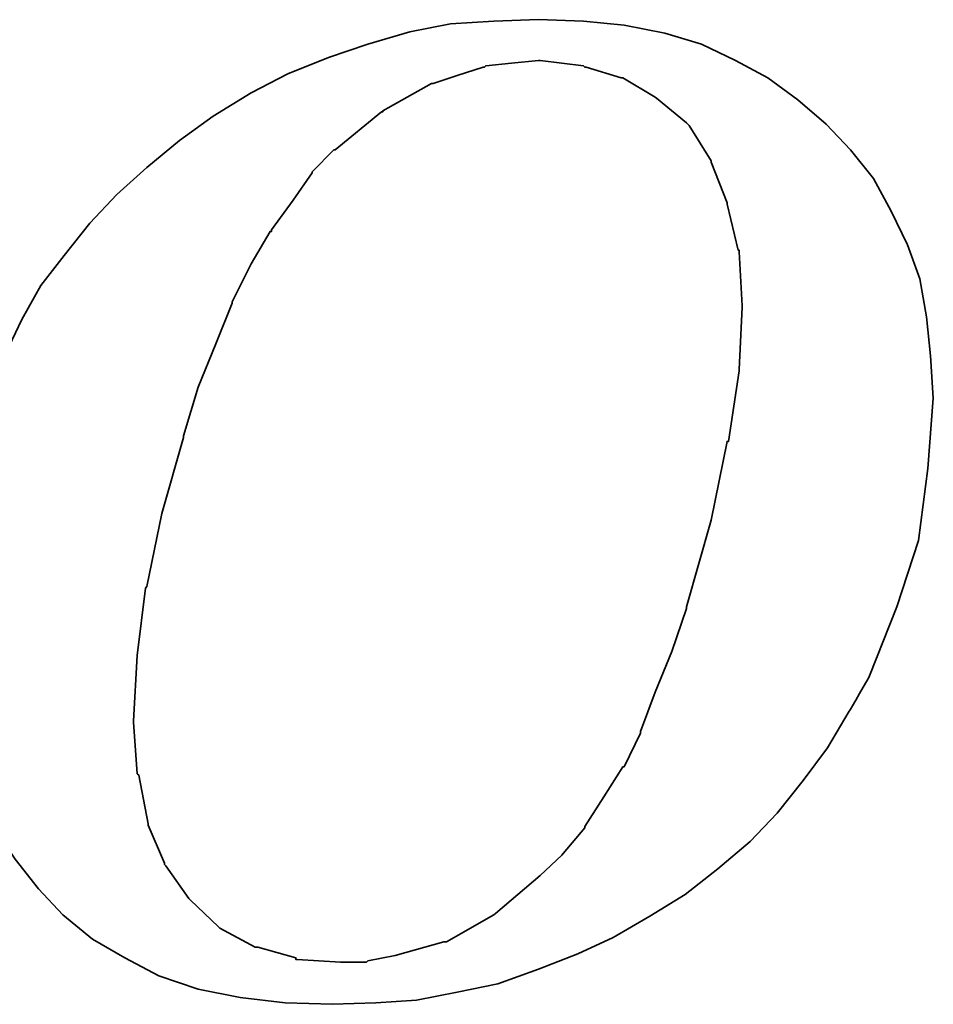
# Model space of a CAD drawing. Header units: millimetres. Extents: x -5 to 133, y 7 to 96.
# Tile 37 of 53: x 111.61 to 113.16, y 44.45 to 46.12. Entities that reach past the tile are written whole.
import ezdxf

# ---------------------------------------------------------------- set-up
doc = ezdxf.new("R2010")
doc.units = ezdxf.units.MM
doc.header["$LTSCALE"] = 0.1
doc.layers.add('layer 1', color=7, linetype='CONTINUOUS')

msp = doc.modelspace()

# ---------------------------------------------------------------- linework, layer by layer
at = {"layer": 'layer 1', "color": 1, "lineweight": 35}
for points, knots in [([(111.645, 44.6428), (111.645, 44.6428), (111.6863, 44.5991), (111.6863, 44.5991), (111.6863, 44.5991), (111.6863, 44.5991), (111.7369, 44.5576), (111.7369, 44.5576), (111.7369, 44.5576), (111.7369, 44.5576), (111.7921, 44.5257), (111.7921, 44.5257), (111.7921, 44.5257), (111.7921, 44.5257), (111.8497, 44.4954), (111.8497, 44.4954), (111.8497, 44.4954), (111.8497, 44.4954), (111.9164, 44.4724), (111.9164, 44.4724), (111.9164, 44.4724), (111.9164, 44.4724), (111.9879, 44.4585), (111.9879, 44.4585), (111.9879, 44.4585), (111.9879, 44.4585), (112.064, 44.4493), (112.064, 44.4493), (112.064, 44.4493), (112.064, 44.4493), (112.1444, 44.4469), (112.1444, 44.4469), (112.1444, 44.4469), (112.1444, 44.4469), (112.2183, 44.4493), (112.2183, 44.4493), (112.2183, 44.4493), (112.2183, 44.4493), (112.2872, 44.4541), (112.2872, 44.4541), (112.2872, 44.4541), (112.2872, 44.4541), (112.3563, 44.4678), (112.3563, 44.4678), (112.3563, 44.4678), (112.3563, 44.4678), (112.4255, 44.4815), (112.4255, 44.4815), (112.4255, 44.4815), (112.4255, 44.4815), (112.4946, 44.5069), (112.4946, 44.5069), (112.4946, 44.5069), (112.4946, 44.5069), (112.5613, 44.5324), (112.5613, 44.5324), (112.5613, 44.5324), (112.5613, 44.5324), (112.6213, 44.5602), (112.6213, 44.5602), (112.6213, 44.5602), (112.6213, 44.5602), (112.6837, 44.5967), (112.6837, 44.5967), (112.6837, 44.5967), (112.6837, 44.5967), (112.7437, 44.6337), (112.7437, 44.6337), (112.7437, 44.6337), (112.7437, 44.6337), (112.7989, 44.6773), (112.7989, 44.6773), (112.7989, 44.6773), (112.7989, 44.6773), (112.8539, 44.7234), (112.8539, 44.7234), (112.8539, 44.7234), (112.8539, 44.7234), (112.8999, 44.7717), (112.8999, 44.7717), (112.8999, 44.7717), (112.8999, 44.7717), (112.9439, 44.8271), (112.9439, 44.8271), (112.9439, 44.8271), (112.9439, 44.8271), (112.9851, 44.8823), (112.9851, 44.8823), (112.9851, 44.8823), (112.9851, 44.8823), (113.0221, 44.9447), (113.0221, 44.9447), (113.0221, 44.9447), (113.0221, 44.9447), (113.0567, 45.0047), (113.0567, 45.0047), (113.0567, 45.0047), (113.0567, 45.0047), (113.103, 45.1221), (113.103, 45.1221), (113.103, 45.1221), (113.103, 45.1221), (113.1397, 45.2346), (113.1397, 45.2346), (113.1397, 45.2346), (113.1397, 45.2346), (113.1555, 45.357), (113.1555, 45.357), (113.1555, 45.357), (113.1555, 45.357), (113.1649, 45.4765), (113.1649, 45.4765), (113.1649, 45.4765), (113.1649, 45.4765), (113.1601, 45.5481), (113.1601, 45.5481), (113.1601, 45.5481), (113.1601, 45.5481), (113.1534, 45.6148), (113.1534, 45.6148), (113.1534, 45.6148), (113.1534, 45.6148), (113.1421, 45.6791), (113.1421, 45.6791), (113.1421, 45.6791), (113.1421, 45.6791), (113.121, 45.7367), (113.121, 45.7367), (113.121, 45.7367), (113.121, 45.7367), (113.0934, 45.7943), (113.0934, 45.7943), (113.0934, 45.7943), (113.0934, 45.7943), (113.0634, 45.8497), (113.0634, 45.8497), (113.0634, 45.8497), (113.0634, 45.8497), (113.0245, 45.898), (113.0245, 45.898), (113.0245, 45.898), (113.0245, 45.898), (112.983, 45.9419), (112.983, 45.9419), (112.983, 45.9419), (112.983, 45.9419), (112.9347, 45.9834), (112.9347, 45.9834), (112.9347, 45.9834), (112.9347, 45.9834), (112.8839, 46.0204), (112.8839, 46.0204), (112.8839, 46.0204), (112.8839, 46.0204), (112.8287, 46.0501), (112.8287, 46.0501), (112.8287, 46.0501), (112.8287, 46.0501), (112.7711, 46.0777), (112.7711, 46.0777), (112.7711, 46.0777), (112.7711, 46.0777), (112.7091, 46.0962), (112.7091, 46.0962), (112.7091, 46.0962), (112.7091, 46.0962), (112.6398, 46.1101), (112.6398, 46.1101), (112.6398, 46.1101), (112.6398, 46.1101), (112.5707, 46.1169), (112.5707, 46.1169), (112.5707, 46.1169), (112.5707, 46.1169), (112.4946, 46.1193), (112.4946, 46.1193), (112.4946, 46.1193), (112.4946, 46.1193), (112.4185, 46.1169), (112.4185, 46.1169), (112.4185, 46.1169), (112.4185, 46.1169), (112.3451, 46.1121), (112.3451, 46.1121), (112.3451, 46.1121), (112.3451, 46.1121), (112.2757, 46.0986), (112.2757, 46.0986), (112.2757, 46.0986), (112.2757, 46.0986), (112.2044, 46.0777), (112.2044, 46.0777), (112.2044, 46.0777), (112.2044, 46.0777), (112.1377, 46.0549), (112.1377, 46.0549), (112.1377, 46.0549), (112.1377, 46.0549), (112.0688, 46.0271), (112.0688, 46.0271), (112.0688, 46.0271), (112.0688, 46.0271), (112.0064, 45.9949), (112.0064, 45.9949), (112.0064, 45.9949), (112.0064, 45.9949), (111.9421, 45.9556), (111.9421, 45.9556), (111.9421, 45.9556), (111.9421, 45.9556), (111.8845, 45.9143), (111.8845, 45.9143), (111.8845, 45.9143), (111.8845, 45.9143), (111.8291, 45.8682), (111.8291, 45.8682), (111.8291, 45.8682), (111.8291, 45.8682), (111.7784, 45.8221), (111.7784, 45.8221), (111.7784, 45.8221), (111.7784, 45.8221), (111.7323, 45.7737), (111.7323, 45.7737), (111.7323, 45.7737), (111.7323, 45.7737), (111.6887, 45.7185), (111.6887, 45.7185), (111.6887, 45.7185), (111.6887, 45.7185), (111.6493, 45.6678), (111.6493, 45.6678), (111.6493, 45.6678), (111.6493, 45.6678), (111.6171, 45.61), (111.6171, 45.61), (111.6171, 45.61), (111.6171, 45.61), (111.5898, 45.5529), (111.5898, 45.5529), (111.5898, 45.5529), (111.5898, 45.5529), (111.5389, 45.4329), (111.5389, 45.4329), (111.5389, 45.4329), (111.5389, 45.4329), (111.5043, 45.3198), (111.5043, 45.3198), (111.5043, 45.3198), (111.5043, 45.3198), (111.4861, 45.2097), (111.4861, 45.2097), (111.4861, 45.2097), (111.4861, 45.2097), (111.477, 45.1036), (111.477, 45.1036), (111.477, 45.1036), (111.477, 45.1036), (111.4813, 45.0393), (111.4813, 45.0393), (111.4813, 45.0393), (111.4813, 45.0393), (111.4885, 44.9769), (111.4885, 44.9769), (111.4885, 44.9769), (111.4885, 44.9769), (111.4904, 44.9769), (111.4904, 44.9769), (111.4904, 44.9769), (111.4904, 44.9769), (111.5, 44.9125), (111.5, 44.9125), (111.5, 44.9125), (111.5, 44.9125), (111.5207, 44.8547), (111.5207, 44.8547), (111.5207, 44.8547), (111.5207, 44.8547), (111.5437, 44.7995), (111.5437, 44.7995), (111.5437, 44.7995), (111.5437, 44.7995), (111.5711, 44.7441), (111.5711, 44.7441), (111.5711, 44.7441), (111.5711, 44.7441), (111.6056, 44.6937), (111.6056, 44.6937), (111.6056, 44.6937), (111.6056, 44.6937), (111.645, 44.6428), (111.645, 44.6428)], [0, 0, 0, 0, 0.013699, 0.013699, 0.013699, 0.013699, 0.027397, 0.027397, 0.027397, 0.027397, 0.041096, 0.041096, 0.041096, 0.041096, 0.054795, 0.054795, 0.054795, 0.054795, 0.068493, 0.068493, 0.068493, 0.068493, 0.082192, 0.082192, 0.082192, 0.082192, 0.09589, 0.09589, 0.09589, 0.09589, 0.109589, 0.109589, 0.109589, 0.109589, 0.123288, 0.123288, 0.123288, 0.123288, 0.136986, 0.136986, 0.136986, 0.136986, 0.150685, 0.150685, 0.150685, 0.150685, 0.164384, 0.164384, 0.164384, 0.164384, 0.178082, 0.178082, 0.178082, 0.178082, 0.191781, 0.191781, 0.191781, 0.191781, 0.205479, 0.205479, 0.205479, 0.205479, 0.219178, 0.219178, 0.219178, 0.219178, 0.232877, 0.232877, 0.232877, 0.232877, 0.246575, 0.246575, 0.246575, 0.246575, 0.260274, 0.260274, 0.260274, 0.260274, 0.273973, 0.273973, 0.273973, 0.273973, 0.287671, 0.287671, 0.287671, 0.287671, 0.30137, 0.30137, 0.30137, 0.30137, 0.315068, 0.315068, 0.315068, 0.315069, 0.328767, 0.328767, 0.328767, 0.328767, 0.342466, 0.342466, 0.342466, 0.342466, 0.356164, 0.356164, 0.356164, 0.356164, 0.369863, 0.369863, 0.369863, 0.369863, 0.383562, 0.383562, 0.383562, 0.383562, 0.39726, 0.39726, 0.39726, 0.39726, 0.410959, 0.410959, 0.410959, 0.410959, 0.424658, 0.424658, 0.424658, 0.424658, 0.438356, 0.438356, 0.438356, 0.438356, 0.452055, 0.452055, 0.452055, 0.452055, 0.465753, 0.465753, 0.465753, 0.465753, 0.479452, 0.479452, 0.479452, 0.479452, 0.493151, 0.493151, 0.493151, 0.493151, 0.506849, 0.506849, 0.506849, 0.506849, 0.520548, 0.520548, 0.520548, 0.520548, 0.534247, 0.534247, 0.534247, 0.534247, 0.547945, 0.547945, 0.547945, 0.547945, 0.561644, 0.561644, 0.561644, 0.561644, 0.575342, 0.575342, 0.575342, 0.575342, 0.589041, 0.589041, 0.589041, 0.589041, 0.60274, 0.60274, 0.60274, 0.60274, 0.616438, 0.616438, 0.616438, 0.616438, 0.630137, 0.630137, 0.630137, 0.630137, 0.643836, 0.643836, 0.643836, 0.643836, 0.657534, 0.657534, 0.657534, 0.657534, 0.671233, 0.671233, 0.671233, 0.671233, 0.684932, 0.684932, 0.684932, 0.684932, 0.69863, 0.69863, 0.69863, 0.69863, 0.712329, 0.712329, 0.712329, 0.712329, 0.726027, 0.726027, 0.726027, 0.726027, 0.739726, 0.739726, 0.739726, 0.739726, 0.753425, 0.753425, 0.753425, 0.753425, 0.767123, 0.767123, 0.767123, 0.767123, 0.780822, 0.780822, 0.780822, 0.780822, 0.794521, 0.794521, 0.794521, 0.794521, 0.808219, 0.808219, 0.808219, 0.808219, 0.821918, 0.821918, 0.821918, 0.821918, 0.835616, 0.835616, 0.835616, 0.835616, 0.849315, 0.849315, 0.849315, 0.849315, 0.863014, 0.863014, 0.863014, 0.863014, 0.876712, 0.876712, 0.876712, 0.876712, 0.890411, 0.890411, 0.890411, 0.890411, 0.90411, 0.90411, 0.90411, 0.90411, 0.917808, 0.917808, 0.917808, 0.917808, 0.931507, 0.931507, 0.931507, 0.931507, 0.945205, 0.945205, 0.945205, 0.945205, 0.958904, 0.958904, 0.958904, 0.958904, 0.972603, 0.972603, 0.972603, 0.972603, 0.986301, 0.986301, 0.986301, 0.986301, 1, 1, 1, 1]), ([(111.8912, 45.4122), (111.8912, 45.4122), (111.9164, 45.4953), (111.9164, 45.4953), (111.9164, 45.4953), (111.9164, 45.4953), (111.9464, 45.5689), (111.9464, 45.5689), (111.9464, 45.5689), (111.9464, 45.5689), (111.974, 45.6378), (111.974, 45.6378), (111.974, 45.6378), (111.974, 45.6378), (111.974, 45.6402), (111.974, 45.6402), (111.974, 45.6402), (111.974, 45.6402), (112.0064, 45.7045), (112.0064, 45.7045), (112.0064, 45.7045), (112.0064, 45.7045), (112.0386, 45.7597), (112.0386, 45.7597), (112.0386, 45.7597), (112.0386, 45.7597), (112.041, 45.7597), (112.041, 45.7597), (112.041, 45.7597), (112.041, 45.7597), (112.041, 45.7621), (112.041, 45.7621), (112.041, 45.7621), (112.041, 45.7621), (112.0777, 45.8128), (112.0777, 45.8128), (112.0777, 45.8128), (112.0777, 45.8128), (112.1101, 45.8591), (112.1101, 45.8591), (112.1101, 45.8591), (112.1101, 45.8591), (112.1101, 45.861), (112.1101, 45.861), (112.1101, 45.861), (112.1101, 45.861), (112.1468, 45.898), (112.1468, 45.898), (112.1468, 45.898), (112.1468, 45.898), (112.1492, 45.898), (112.1492, 45.898), (112.1492, 45.898), (112.1492, 45.898), (112.2277, 45.9628), (112.2277, 45.9628), (112.2277, 45.9628), (112.2277, 45.9628), (112.2301, 45.9628), (112.2301, 45.9628), (112.2301, 45.9628), (112.2301, 45.9628), (112.2301, 45.9647), (112.2301, 45.9647), (112.2301, 45.9647), (112.2301, 45.9647), (112.3127, 46.0108), (112.3127, 46.0108), (112.3127, 46.0108), (112.3127, 46.0108), (112.3153, 46.0108), (112.3153, 46.0108), (112.3153, 46.0108), (112.3153, 46.0108), (112.3563, 46.0247), (112.3563, 46.0247), (112.3563, 46.0247), (112.3563, 46.0247), (112.4005, 46.0386), (112.4005, 46.0386), (112.4005, 46.0386), (112.4005, 46.0386), (112.4024, 46.0386), (112.4024, 46.0386), (112.4024, 46.0386), (112.4024, 46.0386), (112.4048, 46.041), (112.4048, 46.041), (112.4048, 46.041), (112.4048, 46.041), (112.4485, 46.0453), (112.4485, 46.0453), (112.4485, 46.0453), (112.4485, 46.0453), (112.4946, 46.0501), (112.4946, 46.0501), (112.4946, 46.0501), (112.4946, 46.0501), (112.497, 46.0501), (112.497, 46.0501), (112.497, 46.0501), (112.497, 46.0501), (112.5707, 46.041), (112.5707, 46.041), (112.5707, 46.041), (112.5707, 46.041), (112.5728, 46.0386), (112.5728, 46.0386), (112.5728, 46.0386), (112.5728, 46.0386), (112.5752, 46.0386), (112.5752, 46.0386), (112.5752, 46.0386), (112.5752, 46.0386), (112.635, 46.0204), (112.635, 46.0204), (112.635, 46.0204), (112.635, 46.0204), (112.6374, 46.0204), (112.6374, 46.0204), (112.6374, 46.0204), (112.6374, 46.0204), (112.6926, 45.9877), (112.6926, 45.9877), (112.6926, 45.9877), (112.6926, 45.9877), (112.695, 45.9858), (112.695, 45.9858), (112.695, 45.9858), (112.695, 45.9858), (112.7456, 45.9441), (112.7456, 45.9441), (112.7456, 45.9441), (112.7456, 45.9441), (112.748, 45.9419), (112.748, 45.9419), (112.748, 45.9419), (112.748, 45.9419), (112.7504, 45.9395), (112.7504, 45.9395), (112.7504, 45.9395), (112.7504, 45.9395), (112.7874, 45.8795), (112.7874, 45.8795), (112.7874, 45.8795), (112.7874, 45.8795), (112.7874, 45.8773), (112.7874, 45.8773), (112.7874, 45.8773), (112.7874, 45.8773), (112.8147, 45.8082), (112.8147, 45.8082), (112.8147, 45.8082), (112.8147, 45.8082), (112.8147, 45.8058), (112.8147, 45.8058), (112.8147, 45.8058), (112.8147, 45.8058), (112.8335, 45.7278), (112.8335, 45.7278), (112.8335, 45.7278), (112.8335, 45.7278), (112.8354, 45.7278), (112.8354, 45.7278), (112.8354, 45.7278), (112.8354, 45.7278), (112.8354, 45.7252), (112.8354, 45.7252), (112.8354, 45.7252), (112.8354, 45.7252), (112.8402, 45.633), (112.8402, 45.633), (112.8402, 45.633), (112.8402, 45.633), (112.8402, 45.6309), (112.8402, 45.6309), (112.8402, 45.6309), (112.8402, 45.6309), (112.8354, 45.525), (112.8354, 45.525), (112.8354, 45.525), (112.8354, 45.525), (112.8354, 45.5226), (112.8354, 45.5226), (112.8354, 45.5226), (112.8354, 45.5226), (112.8171, 45.4031), (112.8171, 45.4031), (112.8171, 45.4031), (112.8171, 45.4031), (112.8147, 45.4031), (112.8147, 45.4031), (112.8147, 45.4031), (112.8147, 45.4031), (112.7874, 45.2692), (112.7874, 45.2692), (112.7874, 45.2692), (112.7874, 45.2692), (112.7456, 45.1221), (112.7456, 45.1221), (112.7456, 45.1221), (112.7456, 45.1221), (112.7456, 45.1194), (112.7456, 45.1194), (112.7456, 45.1194), (112.7456, 45.1194), (112.7207, 45.046), (112.7207, 45.046), (112.7207, 45.046), (112.7207, 45.046), (112.6926, 44.9769), (112.6926, 44.9769), (112.6926, 44.9769), (112.6926, 44.9769), (112.6674, 44.9101), (112.6674, 44.9101), (112.6674, 44.9101), (112.6674, 44.9101), (112.6674, 44.9077), (112.6674, 44.9077), (112.6674, 44.9077), (112.6674, 44.9077), (112.6398, 44.8501), (112.6398, 44.8501), (112.6398, 44.8501), (112.6398, 44.8501), (112.6374, 44.8501), (112.6374, 44.8501), (112.6374, 44.8501), (112.6374, 44.8501), (112.6055, 44.7995), (112.6055, 44.7995), (112.6055, 44.7995), (112.6055, 44.7995), (112.5728, 44.7489), (112.5728, 44.7489), (112.5728, 44.7489), (112.5728, 44.7489), (112.5728, 44.7465), (112.5728, 44.7465), (112.5728, 44.7465), (112.5728, 44.7465), (112.5363, 44.7028), (112.5363, 44.7028), (112.5363, 44.7028), (112.5363, 44.7028), (112.5339, 44.7004), (112.5339, 44.7004), (112.5339, 44.7004), (112.5339, 44.7004), (112.497, 44.6658), (112.497, 44.6658), (112.497, 44.6658), (112.497, 44.6658), (112.4211, 44.6013), (112.4211, 44.6013), (112.4211, 44.6013), (112.4211, 44.6013), (112.4185, 44.5991), (112.4185, 44.5991), (112.4185, 44.5991), (112.4185, 44.5991), (112.3381, 44.553), (112.3381, 44.553), (112.3381, 44.553), (112.3381, 44.553), (112.3357, 44.553), (112.3357, 44.553), (112.3357, 44.553), (112.3357, 44.553), (112.3335, 44.553), (112.3335, 44.553), (112.3335, 44.553), (112.3335, 44.553), (112.2507, 44.53), (112.2507, 44.53), (112.2507, 44.53), (112.2507, 44.53), (112.2044, 44.5206), (112.2044, 44.5206), (112.2044, 44.5206), (112.2044, 44.5206), (112.202, 44.5185), (112.202, 44.5185), (112.202, 44.5185), (112.202, 44.5185), (112.1999, 44.5185), (112.1999, 44.5185), (112.1999, 44.5185), (112.1999, 44.5185), (112.1583, 44.5185), (112.1583, 44.5185), (112.1583, 44.5185), (112.1583, 44.5185), (112.0847, 44.523), (112.0847, 44.523), (112.0847, 44.523), (112.0847, 44.523), (112.0823, 44.523), (112.0823, 44.523), (112.0823, 44.523), (112.0823, 44.523), (112.0823, 44.5257), (112.0823, 44.5257), (112.0823, 44.5257), (112.0823, 44.5257), (112.0179, 44.5439), (112.0179, 44.5439), (112.0179, 44.5439), (112.0179, 44.5439), (112.0155, 44.5439), (112.0155, 44.5439), (112.0155, 44.5439), (112.0155, 44.5439), (112.0131, 44.5439), (112.0131, 44.5439), (112.0131, 44.5439), (112.0131, 44.5439), (111.9534, 44.5761), (111.9534, 44.5761), (111.9534, 44.5761), (111.9534, 44.5761), (111.951, 44.5785), (111.951, 44.5785), (111.951, 44.5785), (111.951, 44.5785), (111.9027, 44.6245), (111.9027, 44.6245), (111.9027, 44.6245), (111.9027, 44.6245), (111.9003, 44.6269), (111.9003, 44.6269), (111.9003, 44.6269), (111.9003, 44.6269), (111.8615, 44.6821), (111.8615, 44.6821), (111.8615, 44.6821), (111.8615, 44.6821), (111.8591, 44.6845), (111.8591, 44.6845), (111.8591, 44.6845), (111.8591, 44.6845), (111.8591, 44.6865), (111.8591, 44.6865), (111.8591, 44.6865), (111.8591, 44.6865), (111.8312, 44.7513), (111.8312, 44.7513), (111.8312, 44.7513), (111.8312, 44.7513), (111.8312, 44.7537), (111.8312, 44.7537), (111.8312, 44.7537), (111.8312, 44.7537), (111.8154, 44.8362), (111.8154, 44.8362), (111.8154, 44.8362), (111.8154, 44.8362), (111.813, 44.8386), (111.813, 44.8386), (111.813, 44.8386), (111.813, 44.8386), (111.8063, 44.926), (111.8063, 44.926), (111.8063, 44.926), (111.8063, 44.926), (111.8063, 44.9284), (111.8063, 44.9284), (111.8063, 44.9284), (111.8063, 44.9284), (111.813, 45.0393), (111.813, 45.0393), (111.813, 45.0393), (111.813, 45.0393), (111.8267, 45.154), (111.8267, 45.154), (111.8267, 45.154), (111.8267, 45.154), (111.8291, 45.1564), (111.8291, 45.1564), (111.8291, 45.1564), (111.8291, 45.1564), (111.8545, 45.2807), (111.8545, 45.2807), (111.8545, 45.2807), (111.8545, 45.2807), (111.8912, 45.4098), (111.8912, 45.4098), (111.8912, 45.4098), (111.8912, 45.4098), (111.8912, 45.4122), (111.8912, 45.4122)], [0, 0, 0, 0, 0.010204, 0.010204, 0.010204, 0.010204, 0.020408, 0.020408, 0.020408, 0.020408, 0.030612, 0.030612, 0.030612, 0.030612, 0.040816, 0.040816, 0.040816, 0.040816, 0.05102, 0.05102, 0.05102, 0.05102, 0.061224, 0.061224, 0.061224, 0.061224, 0.071429, 0.071429, 0.071429, 0.071429, 0.081633, 0.081633, 0.081633, 0.081633, 0.091837, 0.091837, 0.091837, 0.091837, 0.102041, 0.102041, 0.102041, 0.102041, 0.112245, 0.112245, 0.112245, 0.112245, 0.122449, 0.122449, 0.122449, 0.122449, 0.132653, 0.132653, 0.132653, 0.132653, 0.142857, 0.142857, 0.142857, 0.142857, 0.153061, 0.153061, 0.153061, 0.153061, 0.163265, 0.163265, 0.163265, 0.163265, 0.173469, 0.173469, 0.173469, 0.173469, 0.183673, 0.183673, 0.183673, 0.183673, 0.193878, 0.193878, 0.193878, 0.193878, 0.204082, 0.204082, 0.204082, 0.204082, 0.214286, 0.214286, 0.214286, 0.214286, 0.22449, 0.22449, 0.22449, 0.22449, 0.234694, 0.234694, 0.234694, 0.234694, 0.244898, 0.244898, 0.244898, 0.244898, 0.255102, 0.255102, 0.255102, 0.255102, 0.265306, 0.265306, 0.265306, 0.265306, 0.27551, 0.27551, 0.27551, 0.27551, 0.285714, 0.285714, 0.285714, 0.285714, 0.295918, 0.295918, 0.295918, 0.295918, 0.306122, 0.306122, 0.306122, 0.306122, 0.316327, 0.316327, 0.316327, 0.316327, 0.326531, 0.326531, 0.326531, 0.326531, 0.336735, 0.336735, 0.336735, 0.336735, 0.346939, 0.346939, 0.346939, 0.346939, 0.357143, 0.357143, 0.357143, 0.357143, 0.367347, 0.367347, 0.367347, 0.367347, 0.377551, 0.377551, 0.377551, 0.377551, 0.387755, 0.387755, 0.387755, 0.387755, 0.397959, 0.397959, 0.397959, 0.397959, 0.408163, 0.408163, 0.408163, 0.408163, 0.418367, 0.418367, 0.418367, 0.418367, 0.428571, 0.428571, 0.428571, 0.428571, 0.438776, 0.438776, 0.438776, 0.438776, 0.44898, 0.44898, 0.44898, 0.44898, 0.459184, 0.459184, 0.459184, 0.459184, 0.469388, 0.469388, 0.469388, 0.469388, 0.479592, 0.479592, 0.479592, 0.479592, 0.489796, 0.489796, 0.489796, 0.489796, 0.5, 0.5, 0.5, 0.5, 0.510204, 0.510204, 0.510204, 0.510204, 0.520408, 0.520408, 0.520408, 0.520408, 0.530612, 0.530612, 0.530612, 0.530612, 0.540816, 0.540816, 0.540816, 0.540816, 0.55102, 0.55102, 0.55102, 0.55102, 0.561224, 0.561224, 0.561224, 0.561224, 0.571429, 0.571429, 0.571429, 0.571429, 0.581633, 0.581633, 0.581633, 0.581633, 0.591837, 0.591837, 0.591837, 0.591837, 0.602041, 0.602041, 0.602041, 0.602041, 0.612245, 0.612245, 0.612245, 0.612245, 0.622449, 0.622449, 0.622449, 0.622449, 0.632653, 0.632653, 0.632653, 0.632653, 0.642857, 0.642857, 0.642857, 0.642857, 0.653061, 0.653061, 0.653061, 0.653061, 0.663265, 0.663265, 0.663265, 0.663265, 0.673469, 0.673469, 0.673469, 0.673469, 0.683673, 0.683673, 0.683673, 0.683673, 0.693878, 0.693878, 0.693878, 0.693878, 0.704082, 0.704082, 0.704082, 0.704082, 0.714286, 0.714286, 0.714286, 0.714286, 0.72449, 0.72449, 0.72449, 0.72449, 0.734694, 0.734694, 0.734694, 0.734694, 0.744898, 0.744898, 0.744898, 0.744898, 0.755102, 0.755102, 0.755102, 0.755102, 0.765306, 0.765306, 0.765306, 0.765306, 0.77551, 0.77551, 0.77551, 0.77551, 0.785714, 0.785714, 0.785714, 0.785714, 0.795918, 0.795918, 0.795918, 0.795918, 0.806122, 0.806122, 0.806122, 0.806122, 0.816327, 0.816327, 0.816327, 0.816327, 0.826531, 0.826531, 0.826531, 0.826531, 0.836735, 0.836735, 0.836735, 0.836735, 0.846939, 0.846939, 0.846939, 0.846939, 0.857143, 0.857143, 0.857143, 0.857143, 0.867347, 0.867347, 0.867347, 0.867347, 0.877551, 0.877551, 0.877551, 0.877551, 0.887755, 0.887755, 0.887755, 0.887755, 0.897959, 0.897959, 0.897959, 0.897959, 0.908163, 0.908163, 0.908163, 0.908163, 0.918367, 0.918367, 0.918367, 0.918367, 0.928571, 0.928571, 0.928571, 0.928571, 0.938776, 0.938776, 0.938776, 0.938776, 0.94898, 0.94898, 0.94898, 0.94898, 0.959184, 0.959184, 0.959184, 0.959184, 0.969388, 0.969388, 0.969388, 0.969388, 0.979592, 0.979592, 0.979592, 0.979592, 0.989796, 0.989796, 0.989796, 0.989796, 1, 1, 1, 1])]:
    msp.add_open_spline(points, degree=3, knots=knots, dxfattribs=at)

doc.saveas('drawing.dxf')
